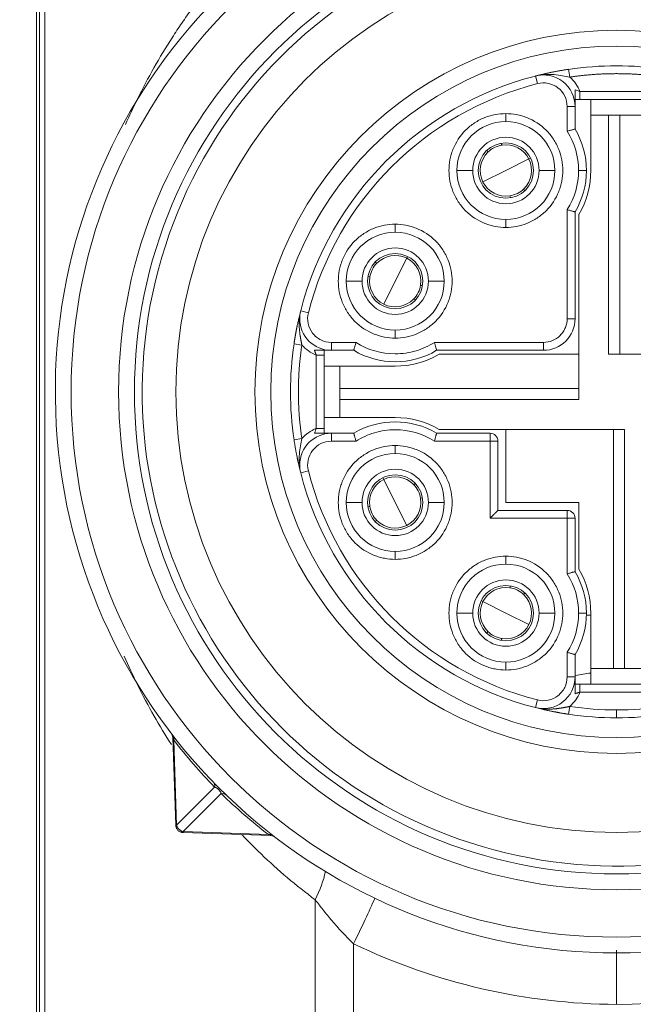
# Model space of a CAD drawing. Header units: millimetres. Extents: x 4 to 836, y 5 to 589.
# Tile 60 of 88: x 487 to 495, y 478 to 491. Entities that reach past the tile are written whole.
import ezdxf

# ---------------------------------------------------------------- set-up
doc = ezdxf.new("R2010")
doc.units = ezdxf.units.MM
doc.layers.add('1', color=7, linetype='Continuous', true_color=0xffffff)
doc.styles.add('ideas_simplex', font='simplex.shx')
doc.dimstyles.get("Standard").update_dxf_attribs({"dimtxt": 0.18, "dimasz": 0.18, "dimexe": 0.18, "dimexo": 0.0625, "dimgap": 0.09, "dimtad": 0, "dimtih": 1, "dimtoh": 1, "dimdec": 4, "dimzin": 0, "dimdsep": 46, "dimtxsty": 'Standard', "dimcen": 0.09, "dimadec": 0, "dimazin": 0, "dimtfac": 1, "dimtdec": 4, "dimtofl": 0, "dimtmove": 0, "dimatfit": 3, "dimfxl": 1, "dimtolj": 1, "dimtzin": 0, "dimarcsym": 0})

# ---------------------------------------------------------------- blocks, each defined once
blk = doc.blocks.new('_U0')
at = {"layer": '1', "color": 152, "lineweight": 13}
for p, q in [((516.44594, 502.73849), (453.486481, 502.73849)), ((516.44594, 448.73849), (453.486481, 448.73849))]:
    blk.add_line(p, q, dxfattribs=at)
at = {"layer": '1', "color": 27, "lineweight": 13}
blk.add_line((455.486481, 448.73849), (455.486481, 502.73849), dxfattribs=at)
at = {"layer": '1', "color": 87, "lineweight": 25}
for p, q in [((453.986481, 482.84099), (448.361481, 482.84099)), ((448.361481, 482.84099), (448.361481, 481.34099)), ((453.986481, 481.34099), (453.986481, 482.84099)), ((448.361481, 470.13599), (448.361481, 468.63599)), ((453.986481, 468.63599), (453.986481, 470.13599)), ((448.361481, 468.63599), (453.986481, 468.63599))]:
    blk.add_line(p, q, dxfattribs=at)
at = {"layer": '1', "color": 27, "lineweight": 18}
for points in [[(455.486481, 502.73849), (456.015461, 499.738492), (454.9575, 499.738488)], [(455.486481, 448.73849), (454.9575, 451.738488), (456.015461, 451.738492)]]:
    blk.add_solid(points, dxfattribs=at)
at = {"layer": '1', "color": 87, "linetype": 'Continuous', "lineweight": 25, "char_height": 3, "attachment_point": 7, "rotation": 90, "line_spacing_factor": 1.204819, "style": 'ideas_simplex'}
for s, insert in [('\\W1.2097;2.13', (453.832981, 470.08349)), ('\\W1.0362;54', (446.520481, 473.05349))]:
    blk.add_mtext(s, dxfattribs=dict(at, insert=insert))

msp = doc.modelspace()

# ---------------------------------------------------------------- linework, layer by layer
at = {"layer": '1', "color": 27, "linetype": 'Continuous', "lineweight": 18}
for p, q in [((487.537, 457.476), (487.537, 494.001)), ((489.26, 480.507), (489.222, 481.616)), ((489.26, 480.503), (489.26, 480.507)), ((489.355, 480.412), (489.351, 480.412)), ((490.464, 480.373), (489.355, 480.412))]:
    msp.add_line(p, q, dxfattribs=at)
at = {"layer": '1', "color": 27, "linetype": 'Continuous', "lineweight": 13}
for p, q in [((487.606, 494.001), (487.606, 457.476)), ((489.235, 481.583), (489.272, 480.507)), ((489.272, 480.507), (489.752, 480.987)), ((489.836, 480.904), (489.356, 480.424)), ((489.26, 480.507), (489.272, 480.507)), ((489.355, 480.412), (489.356, 480.424)), ((489.356, 480.424), (490.432, 480.386)), ((491.025, 471.915), (491.025, 479.562)), ((491.511, 479.005), (491.511, 472.472))]:
    msp.add_line(p, q, dxfattribs=at)
at = {"layer": '1', "color": 18, "linetype": 'Continuous', "lineweight": 18}
msp.add_line((487.497, 458.988), (487.497, 492.488), dxfattribs=at)
at = {"layer": '1', "color": 163, "linetype": 'Continuous', "lineweight": 13}
for p, q in [((493.813, 489.984), (493.837, 489.887)), ((494.374, 489.788), (495.3, 489.788)), ((494.312, 489.597), (494.212, 489.597)), ((494.212, 489.284), (494.212, 489.597)), ((493.437, 489.508), (493.437, 489.408)), ((493.017, 488.788), (492.817, 488.788)), ((493.857, 488.788), (494.057, 488.788)), ((494.457, 488.788), (494.357, 488.788)), ((494.212, 486.913), (494.212, 488.293)), ((492.037, 488.108), (492.037, 488.008)), ((493.437, 488.068), (493.437, 488.168)), ((491.617, 487.388), (491.417, 487.388)), ((492.457, 487.388), (492.657, 487.388)), ((490.841, 487.013), (490.938, 486.988)), ((494.212, 486.913), (494.312, 486.913)), ((492.037, 486.668), (492.037, 486.768)), ((491.229, 486.513), (491.229, 486.613)), ((491.229, 486.613), (491.541, 486.613)), ((492.533, 486.613), (493.912, 486.613)), ((493.912, 486.513), (493.912, 486.613)), ((491.037, 485.525), (491.037, 486.452)), ((491.229, 485.463), (491.229, 485.363)), ((491.541, 485.363), (491.229, 485.363)), ((493.237, 485.363), (492.533, 485.363)), ((493.237, 485.363), (493.237, 485.463)), ((493.337, 485.363), (493.237, 485.363)), ((493.237, 484.388), (493.237, 485.363)), ((492.037, 485.308), (492.037, 485.208)), ((490.841, 484.964), (490.938, 484.989)), ((491.617, 484.588), (491.417, 484.588)), ((492.457, 484.588), (492.657, 484.588)), ((494.212, 484.388), (494.212, 484.488)), ((494.212, 484.388), (493.237, 484.388)), ((494.312, 484.388), (494.212, 484.388)), ((494.212, 483.684), (494.212, 484.388)), ((492.037, 483.868), (492.037, 483.968)), ((493.437, 483.908), (493.437, 483.808)), ((493.017, 483.188), (492.817, 483.188)), ((493.857, 483.188), (494.057, 483.188)), ((494.457, 483.188), (494.357, 483.188)), ((494.212, 482.38), (494.212, 482.693)), ((493.437, 482.468), (493.437, 482.568)), ((494.312, 482.38), (494.212, 482.38)), ((495.3, 482.188), (494.374, 482.188)), ((493.813, 481.993), (493.837, 482.09)), ((494.837, 481.863), (494.837, 481.963))]:
    msp.add_line(p, q, dxfattribs=at)
at = {"layer": '1', "color": 163, "linetype": 'Continuous', "lineweight": 18}
for p, q in [((494.23, 490.069), (494.245, 489.97)), ((494.374, 489.788), (494.374, 489.688)), ((494.312, 489.313), (494.312, 489.597)), ((494.374, 489.688), (495.3, 489.688)), ((494.312, 486.913), (494.312, 488.264)), ((490.757, 486.595), (490.856, 486.58)), ((491.229, 486.513), (491.513, 486.513)), ((492.561, 486.513), (493.912, 486.513)), ((491.037, 486.452), (491.137, 486.452)), ((491.137, 485.525), (491.137, 486.452)), ((491.037, 485.525), (491.137, 485.525)), ((490.757, 485.382), (490.856, 485.397)), ((491.513, 485.463), (491.229, 485.463)), ((493.237, 485.463), (492.561, 485.463)), ((493.337, 484.488), (493.337, 485.363)), ((494.212, 484.488), (493.337, 484.488)), ((494.312, 483.713), (494.312, 484.388)), ((494.312, 482.38), (494.312, 482.664)), ((495.3, 482.288), (494.374, 482.288)), ((494.374, 482.188), (494.374, 482.288)), ((494.23, 481.908), (494.245, 482.007))]:
    msp.add_line(p, q, dxfattribs=at)
at = {"layer": '1', "color": 4, "linetype": 'Continuous', "lineweight": 18}
for p, q in [((494.512, 489.688), (494.512, 489.488)), ((494.512, 489.488), (494.512, 488.788)), ((494.737, 489.488), (494.512, 489.488)), ((494.877, 489.488), (494.737, 489.488)), ((494.737, 489.488), (494.737, 486.463)), ((494.877, 489.488), (495.162, 489.488)), ((494.877, 486.463), (494.877, 489.488)), ((494.362, 488.234), (494.362, 485.889)), ((492.591, 486.463), (494.362, 486.463)), ((497.082, 486.463), (494.737, 486.463)), ((491.337, 486.313), (491.137, 486.313)), ((491.337, 486.028), (491.337, 486.313)), ((491.337, 486.313), (492.037, 486.313)), ((491.337, 486.028), (491.337, 485.889)), ((494.362, 486.028), (491.337, 486.028)), ((491.337, 485.889), (491.337, 485.663)), ((491.337, 485.889), (494.362, 485.889)), ((491.137, 485.663), (491.337, 485.663)), ((491.337, 485.663), (492.037, 485.663)), ((492.591, 485.513), (494.937, 485.513)), ((493.437, 484.588), (493.437, 485.513)), ((494.797, 485.513), (494.797, 482.488)), ((494.937, 485.513), (494.937, 482.488)), ((494.362, 484.588), (493.437, 484.588)), ((494.362, 483.743), (494.362, 484.588)), ((494.512, 482.488), (494.512, 483.188)), ((494.512, 482.488), (494.512, 482.288)), ((494.797, 482.488), (494.512, 482.488)), ((494.797, 482.488), (494.937, 482.488)), ((494.937, 482.488), (495.162, 482.488))]:
    msp.add_line(p, q, dxfattribs=at)
at = {"layer": '1', "color": 30, "linetype": 'Continuous', "lineweight": 13}
for p, q in [((493.437, 488.788), (493.728, 488.934)), ((493.437, 488.788), (493.146, 488.643)), ((492.037, 487.388), (492.182, 487.679)), ((492.037, 487.388), (491.892, 487.098)), ((492.037, 484.588), (491.892, 484.879)), ((492.037, 484.588), (492.182, 484.298)), ((493.437, 483.188), (493.146, 483.334)), ((493.437, 483.188), (493.728, 483.043))]:
    msp.add_line(p, q, dxfattribs=at)
at = {"layer": '1', "color": 30, "linetype": 'Continuous', "lineweight": 18}
for p, q in [((493.728, 488.934), (493.75, 488.945)), ((492.182, 487.679), (492.193, 487.702)), ((491.892, 484.879), (491.88, 484.902)), ((493.146, 483.334), (493.124, 483.345))]:
    msp.add_line(p, q, dxfattribs=at)
at = {"layer": '1', "color": 27, "linetype": 'Continuous', "lineweight": 13}
msp.add_circle((494.837, 485.988), 6.9, dxfattribs=at)
at = {"layer": '1', "color": 27, "linetype": 'Continuous', "lineweight": 18}
for radius in [6.3, 6.1, 5.575, 4.575, 4.375]:
    msp.add_circle((494.837, 485.988), radius, dxfattribs=at)
at = {"layer": '1', "color": 27, "linetype": 'Continuous', "lineweight": 13}
for centre, radius, start, end in [((494.802, 485.988), 7.75, 270.258, 89.742), ((494.837, 485.988), 6, 75, 345), ((494.872, 485.988), 7.75, 244.2982, 269.742)]:
    msp.add_arc(centre, radius, start, end, dxfattribs=at)
at = {"layer": '1', "color": 27, "linetype": 'Continuous', "lineweight": 18}
for centre, radius, start, end in [((494.837, 485.988), 7.1, 99.6276, 80.3724), ((489.132, 481.613), 0.09, 2, 37.4858), ((494.915, 485.991), 7.19, 217.8102, 224.1034), ((494.84, 486.067), 7.19, 225.8966, 232.1898)]:
    msp.add_arc(centre, radius, start, end, dxfattribs=at)
at = {"layer": '1', "color": 163, "linetype": 'Continuous', "lineweight": 18}
for centre, radius, start, end in [((494.837, 485.988), 4.125, 81.5432, 98.4568), ((494.837, 485.988), 4.125, 104.3782, 165.6218), ((493.912, 489.597), 0.4, 0, 104.3782), ((493.437, 488.788), 0.62, 90, 180), ((493.437, 488.788), 0.62, 0, 90), ((493.437, 488.788), 1.02, 0, 30.9247), ((493.437, 488.788), 0.42, 0, 180), ((493.437, 488.788), 0.35, 0, 180), ((493.437, 488.788), 0.62, 180, 270), ((493.437, 488.788), 0.42, 180, 0), ((493.437, 488.788), 0.35, 180, 0), ((493.437, 488.788), 0.62, 270, 0), ((493.437, 488.788), 1.02, 329.0753, 0), ((492.037, 487.388), 0.62, 90, 180), ((492.037, 487.388), 0.62, 0, 90), ((492.037, 487.388), 0.42, 0, 180), ((492.037, 487.388), 0.35, 0, 180), ((492.037, 487.388), 0.62, 180, 270), ((492.037, 487.388), 0.42, 180, 0), ((492.037, 487.388), 0.35, 180, 0), ((492.037, 487.388), 0.62, 270, 0), ((491.229, 486.913), 0.4, 165.6218, 180), ((491.229, 486.913), 0.4, 180, 270), ((493.912, 486.913), 0.4, 270, 0), ((494.837, 485.988), 4.125, 171.5432, 180), ((492.037, 487.388), 1.02, 239.0753, 300.9247), ((494.837, 485.988), 4.125, 180, 188.4568), ((492.037, 484.588), 1.02, 59.0753, 120.9247), ((491.229, 485.063), 0.4, 90, 180), ((493.237, 485.363), 0.1, 0, 90), ((492.037, 484.588), 0.62, 90, 180), ((492.037, 484.588), 0.62, 0, 90), ((491.229, 485.063), 0.4, 180, 194.3782), ((492.037, 484.588), 0.42, 0, 180), ((494.837, 485.988), 4.125, 194.3782, 255.6218), ((492.037, 484.588), 0.35, 0, 180), ((492.037, 484.588), 0.62, 180, 270), ((492.037, 484.588), 0.42, 180, 0), ((492.037, 484.588), 0.35, 180, 0), ((492.037, 484.588), 0.62, 270, 0), ((494.212, 484.388), 0.1, 0, 90), ((493.437, 483.188), 0.62, 90, 180), ((493.437, 483.188), 0.62, 0, 90), ((493.437, 483.188), 0.42, 0, 180), ((493.437, 483.188), 1.02, 0, 30.9247), ((493.437, 483.188), 0.35, 0, 180), ((493.437, 483.188), 0.62, 180, 270), ((493.437, 483.188), 0.42, 180, 0), ((493.437, 483.188), 0.35, 180, 0), ((493.437, 483.188), 0.62, 270, 0), ((493.437, 483.188), 1.02, 329.0753, 0), ((493.912, 482.38), 0.4, 255.6218, 360), ((494.837, 485.988), 4.125, 261.5432, 270), ((494.837, 485.988), 4.125, 270, 278.4568)]:
    msp.add_arc(centre, radius, start, end, dxfattribs=at)
at = {"layer": '1', "color": 163, "linetype": 'Continuous', "lineweight": 13}
for centre, radius, start, end in [((494.837, 485.988), 4.025, 104.3782, 165.6218), ((493.912, 489.597), 0.3, 0, 104.3782), ((491.229, 485.063), 0.3, 90, 194.3782), ((494.837, 485.988), 4.025, 194.3782, 255.6218)]:
    msp.add_arc(centre, radius, start, end, dxfattribs=at)
at = {"layer": '1', "color": 30, "linetype": 'Continuous', "lineweight": 18}
for centre, start, end in [((493.437, 488.788), 98.6448, 134.4853), ((493.437, 488.788), 26.5651, 98.6448), ((493.437, 488.788), 134.4853, 206.5651), ((493.437, 488.788), 314.4853, 26.5651), ((493.437, 488.788), 206.5651, 278.6448), ((493.437, 488.788), 278.6448, 314.4853), ((492.037, 487.388), 135.5147, 171.3552), ((492.037, 487.388), 63.4349, 135.5147), ((492.037, 487.388), 351.3552, 63.4349), ((492.037, 487.388), 171.3552, 243.4349), ((492.037, 487.388), 315.5147, 351.3552), ((492.037, 487.388), 243.4349, 315.5147), ((492.037, 484.588), 116.5651, 188.6448), ((492.037, 484.588), 44.4853, 116.5651), ((492.037, 484.588), 8.6448, 44.4853), ((492.037, 484.588), 296.5651, 8.6448), ((492.037, 484.588), 188.6448, 224.4853), ((492.037, 484.588), 224.4853, 296.5651), ((493.437, 483.188), 81.3552, 153.4349), ((493.437, 483.188), 45.5147, 81.3552), ((493.437, 483.188), 333.4349, 45.5147), ((493.437, 483.188), 153.4349, 225.5147), ((493.437, 483.188), 261.3552, 333.4349), ((493.437, 483.188), 225.5147, 261.3552)]:
    msp.add_arc(centre, 0.325, start, end, dxfattribs=at)
at = {"layer": '1', "color": 4, "linetype": 'Continuous', "lineweight": 18}
for centre, start, end in [((493.412, 488.788), 329.7274, 0), ((492.037, 487.413), 270, 300.2726), ((492.037, 484.563), 59.7274, 90), ((493.412, 483.188), 0, 30.2726)]:
    msp.add_arc(centre, 1.1, start, end, dxfattribs=at)
at = {"layer": '1', "color": 252, "linetype": 'Continuous', "lineweight": 13}
for centre, major_axis, start_param, end_param in [((494.723, 475.738), (0, 7.432), 0.040252, 0.050756), ((494.934, 475.738), (0, -6.719), 3.230637, 3.271478)]:
    msp.add_ellipse(centre, major_axis=major_axis, ratio=0.707107, start_param=start_param, end_param=end_param, dxfattribs=at)
at = {"layer": '1', "color": 27, "linetype": 'Continuous', "lineweight": 13}
for centre, major_axis, ratio, start_param, end_param in [((489.156, 481.581), (0.0711, 0.0552), 0.715373, 5.493528, 6.283185), ((489.674, 480.985), (0.0646, 0.0626), 0.761043, 5.412314, 6.283185), ((489.833, 480.825), (-0.0626, -0.0646), 0.761043, 3.141593, 4.012464), ((489.35, 480.506), (-0.0899, -0.0031), 0.472389, 0, 0.737033), ((489.35, 480.502), (0.0572, -0.0831), 0.69717, 4.206583, 4.563971), ((489.354, 480.502), (0.0031, 0.0899), 0.472389, 2.40456, 3.141593), ((489.35, 480.502), (0.0831, -0.0572), 0.69717, 4.860807, 5.218195), ((490.429, 480.308), (-0.0552, -0.0711), 0.715373, 3.141593, 3.93125), ((490.505, 479.562), (0.559, 0.829), 0.4511, 5.007623, 5.430731), ((491.476, 479.005), (0.434, 0.901), 0.03145, 4.727525, 5.420037)]:
    msp.add_ellipse(centre, major_axis=major_axis, ratio=ratio, start_param=start_param, end_param=end_param, dxfattribs=at)
at = {"layer": '1', "color": 27, "linetype": 'Continuous', "lineweight": 18}
for start_param, end_param in [(3.542342, 3.761108), (3.141674, 3.542342)]:
    msp.add_ellipse((490.461, 480.283), major_axis=(-0.0548, -0.0714), ratio=0.999998, start_param=start_param, end_param=end_param, dxfattribs=at)
at = {"layer": '1', "color": 27, "linetype": 'Continuous', "lineweight": 13}
for points, knots in [([(488.625, 489.372), (488.673, 489.481), (488.723, 489.588), (488.842, 489.828), (488.912, 489.959), (489.058, 490.218), (489.135, 490.344), (489.255, 490.531), (489.316, 490.624), (489.38, 490.715), (489.423, 490.776), (489.445, 490.806), (489.554, 490.956), (489.644, 491.073), (489.925, 491.415), (490.125, 491.631), (490.553, 492.04), (490.781, 492.234), (491.025, 492.415)], [0, 0, 0, 0, 0.089564, 0.089564, 0.203369, 0.203369, 0.317173, 0.317173, 0.374075, 0.402526, 0.402526, 0.430978, 0.430978, 0.544782, 0.544782, 0.772391, 0.772391, 1, 1, 1, 1]), ([(489.205, 481.524), (489.128, 481.643), (489.056, 481.763), (488.913, 482.015), (488.843, 482.146), (488.718, 482.398), (488.662, 482.519), (488.609, 482.642)], [0, 0, 0, 0, 0.335209, 0.335209, 0.68695, 0.68695, 1, 1, 1, 1]), ([(489.222, 481.616), (489.222, 481.616), (489.222, 481.616), (489.222, 481.615), (489.222, 481.614), (489.224, 481.611), (489.225, 481.608), (489.227, 481.602), (489.229, 481.598), (489.231, 481.591), (489.233, 481.587), (489.235, 481.583)], [0, 0, 0, 0, 0.118439, 0.118439, 0.244376, 0.244376, 0.496251, 0.496251, 0.748125, 0.748125, 1, 1, 1, 1]), ([(489.836, 480.904), (489.835, 480.907), (489.833, 480.91), (489.83, 480.918), (489.828, 480.922), (489.823, 480.93), (489.82, 480.935), (489.812, 480.945), (489.808, 480.95), (489.8, 480.957), (489.798, 480.959), (489.793, 480.964), (489.791, 480.966), (489.783, 480.971), (489.779, 480.974), (489.77, 480.979), (489.766, 480.981), (489.759, 480.985), (489.755, 480.986), (489.752, 480.987)], [0, 0, 0, 0, 0.125, 0.125, 0.25, 0.25, 0.375, 0.375, 0.5, 0.5, 0.5625, 0.5625, 0.625, 0.625, 0.75, 0.75, 0.875, 0.875, 1, 1, 1, 1]), ([(489.285, 480.475), (489.287, 480.471), (489.289, 480.467), (489.295, 480.46), (489.298, 480.456), (489.305, 480.45), (489.308, 480.447), (489.315, 480.441), (489.319, 480.439), (489.323, 480.436)], [0, 0, 0, 0, 0.25, 0.25, 0.5, 0.5, 0.75, 0.75, 1, 1, 1, 1]), ([(491.025, 479.562), (490.781, 479.743), (490.554, 479.936), (490.258, 480.219), (490.178, 480.3), (490.1, 480.381)], [0, 0, 0, 0, 0.722805, 0.722805, 1, 1, 1, 1]), ([(490.432, 480.386), (490.436, 480.385), (490.44, 480.383), (490.447, 480.38), (490.45, 480.379), (490.456, 480.376), (490.459, 480.375), (490.463, 480.374), (490.464, 480.373), (490.464, 480.373)], [0, 0, 0, 0, 0.250949, 0.250949, 0.501897, 0.501897, 0.752846, 0.752846, 1, 1, 1, 1]), ([(491.025, 479.562), (491.061, 479.515), (491.134, 479.419), (491.212, 479.325), (491.273, 479.255), (491.293, 479.231), (491.335, 479.185), (491.356, 479.162), (491.421, 479.094), (491.465, 479.049), (491.511, 479.005)], [0, 0, 0, 0, 0.25, 0.5, 0.5, 0.625, 0.625, 0.75, 0.75, 1, 1, 1, 1])]:
    msp.add_open_spline(points, degree=3, knots=knots, dxfattribs=at)
at = {"layer": '1', "color": 163, "linetype": 'Continuous', "lineweight": 18}
for points, knots in [([(493.813, 489.984), (493.82, 489.986), (493.834, 489.99), (493.855, 489.995), (493.875, 490), (493.895, 490.004), (493.913, 490.009), (493.931, 490.013), (493.947, 490.016), (493.963, 490.02), (493.978, 490.023), (493.992, 490.026), (494.007, 490.029), (494.025, 490.033), (494.044, 490.037), (494.063, 490.04), (494.082, 490.044), (494.101, 490.047), (494.12, 490.051), (494.139, 490.054), (494.157, 490.057), (494.176, 490.06), (494.194, 490.063), (494.212, 490.066), (494.224, 490.068), (494.23, 490.069)], [0, 0, 0, 0, 0.059317, 0.115844, 0.169584, 0.220541, 0.268722, 0.314133, 0.356781, 0.396676, 0.43383, 0.468256, 0.499972, 0.546812, 0.592509, 0.637114, 0.680683, 0.723276, 0.764957, 0.805793, 0.845858, 0.885228, 0.923985, 0.962213, 1, 1, 1, 1]), ([(493.813, 489.984), (493.893, 490.005), (493.975, 490.007), (494.121, 489.995), (494.187, 489.981), (494.245, 489.97)], [0, 0, 0, 0, 0.5, 0.5, 1, 1, 1, 1]), ([(494.312, 489.81), (494.312, 489.773), (494.312, 489.737), (494.312, 489.684), (494.312, 489.666), (494.312, 489.631), (494.312, 489.614), (494.312, 489.597)], [0, 0, 0, 0, 0.5, 0.5, 0.75, 0.75, 1, 1, 1, 1]), ([(494.212, 489.284), (494.218, 489.286), (494.225, 489.288), (494.237, 489.292), (494.244, 489.293), (494.255, 489.297), (494.261, 489.298), (494.272, 489.302), (494.277, 489.303), (494.287, 489.306), (494.291, 489.307), (494.298, 489.309), (494.301, 489.31), (494.307, 489.311), (494.309, 489.312), (494.311, 489.312), (494.312, 489.313), (494.312, 489.313)], [0, 0, 0, 0, 0.125217, 0.125217, 0.250435, 0.250435, 0.375652, 0.375652, 0.50087, 0.50087, 0.626087, 0.626087, 0.751305, 0.751305, 0.876522, 0.876522, 1, 1, 1, 1]), ([(494.212, 488.293), (494.218, 488.291), (494.225, 488.289), (494.237, 488.285), (494.244, 488.284), (494.255, 488.28), (494.261, 488.278), (494.272, 488.275), (494.277, 488.274), (494.287, 488.271), (494.291, 488.27), (494.298, 488.268), (494.301, 488.267), (494.307, 488.266), (494.309, 488.265), (494.311, 488.264), (494.312, 488.264), (494.312, 488.264)], [0, 0, 0, 0, 0.125216, 0.125216, 0.250432, 0.250432, 0.375647, 0.375647, 0.500863, 0.500863, 0.626079, 0.626079, 0.751295, 0.751295, 0.87651, 0.87651, 1, 1, 1, 1]), ([(490.757, 486.595), (490.757, 486.598), (490.758, 486.605), (490.76, 486.615), (490.761, 486.625), (490.763, 486.634), (490.764, 486.644), (490.766, 486.654), (490.768, 486.664), (490.769, 486.674), (490.771, 486.685), (490.773, 486.695), (490.775, 486.705), (490.776, 486.715), (490.778, 486.726), (490.78, 486.736), (490.782, 486.746), (490.784, 486.757), (490.786, 486.767), (490.788, 486.778), (490.79, 486.788), (490.792, 486.799), (490.794, 486.81), (490.797, 486.824), (490.801, 486.842), (490.806, 486.865), (490.812, 486.89), (490.818, 486.918), (490.825, 486.948), (490.833, 486.98), (490.838, 487.001), (490.841, 487.013)], [0, 0, 0, 0, 0.020548, 0.041216, 0.062019, 0.082972, 0.104088, 0.125381, 0.146866, 0.168555, 0.19046, 0.212594, 0.23497, 0.257598, 0.28049, 0.303656, 0.327108, 0.350855, 0.374907, 0.399274, 0.423963, 0.448985, 0.474347, 0.500057, 0.551029, 0.608744, 0.673259, 0.744616, 0.822843, 0.907966, 1, 1, 1, 1]), ([(491.541, 486.613), (491.539, 486.607), (491.537, 486.601), (491.534, 486.588), (491.532, 486.582), (491.529, 486.57), (491.527, 486.564), (491.524, 486.553), (491.522, 486.548), (491.52, 486.539), (491.519, 486.535), (491.516, 486.527), (491.516, 486.524), (491.514, 486.519), (491.514, 486.517), (491.513, 486.514), (491.513, 486.513), (491.513, 486.513)], [0, 0, 0, 0, 0.125221, 0.125221, 0.250442, 0.250442, 0.375662, 0.375662, 0.500883, 0.500883, 0.626104, 0.626104, 0.751325, 0.751325, 0.876546, 0.876546, 1, 1, 1, 1]), ([(492.533, 486.613), (492.534, 486.607), (492.536, 486.601), (492.54, 486.588), (492.542, 486.582), (492.545, 486.57), (492.547, 486.564), (492.55, 486.553), (492.551, 486.548), (492.554, 486.539), (492.555, 486.535), (492.557, 486.527), (492.558, 486.524), (492.56, 486.519), (492.56, 486.517), (492.561, 486.514), (492.561, 486.513), (492.561, 486.513)], [0, 0, 0, 0, 0.125221, 0.125221, 0.250442, 0.250442, 0.375662, 0.375662, 0.500883, 0.500883, 0.626104, 0.626104, 0.751325, 0.751325, 0.876546, 0.876546, 1, 1, 1, 1]), ([(491.015, 486.513), (491.053, 486.513), (491.089, 486.513), (491.142, 486.513), (491.159, 486.513), (491.194, 486.513), (491.211, 486.513), (491.229, 486.513)], [0, 0, 0, 0, 0.5, 0.5, 0.75, 0.75, 1, 1, 1, 1]), ([(490.841, 484.964), (490.839, 484.971), (490.836, 484.986), (490.83, 485.007), (490.825, 485.027), (490.821, 485.046), (490.817, 485.065), (490.813, 485.082), (490.809, 485.099), (490.805, 485.115), (490.802, 485.129), (490.799, 485.143), (490.796, 485.159), (490.793, 485.176), (490.789, 485.196), (490.785, 485.215), (490.781, 485.234), (490.778, 485.253), (490.775, 485.272), (490.771, 485.291), (490.768, 485.309), (490.765, 485.328), (490.762, 485.346), (490.759, 485.364), (490.758, 485.376), (490.757, 485.382)], [0, 0, 0, 0, 0.059317, 0.115844, 0.169584, 0.220541, 0.268722, 0.314133, 0.356781, 0.396676, 0.43383, 0.468256, 0.499972, 0.546812, 0.592509, 0.637114, 0.680683, 0.723276, 0.764957, 0.805793, 0.845858, 0.885228, 0.923985, 0.962213, 1, 1, 1, 1]), ([(490.823, 485.083), (490.82, 485.124), (490.821, 485.163), (490.831, 485.273), (490.845, 485.339), (490.856, 485.397)], [0, 0, 0, 0, 0.335989, 0.335989, 1, 1, 1, 1]), ([(491.229, 485.463), (491.194, 485.463), (491.159, 485.463), (491.106, 485.463), (491.089, 485.463), (491.052, 485.463), (491.034, 485.463), (491.015, 485.463)], [0, 0, 0, 0, 0.5, 0.5, 0.75, 0.75, 1, 1, 1, 1]), ([(491.541, 485.363), (491.539, 485.37), (491.537, 485.376), (491.534, 485.389), (491.532, 485.395), (491.529, 485.407), (491.527, 485.413), (491.524, 485.424), (491.522, 485.429), (491.52, 485.438), (491.519, 485.442), (491.516, 485.45), (491.516, 485.453), (491.514, 485.458), (491.514, 485.46), (491.513, 485.463), (491.513, 485.463), (491.513, 485.463)], [0, 0, 0, 0, 0.125217, 0.125217, 0.250435, 0.250435, 0.375652, 0.375652, 0.50087, 0.50087, 0.626087, 0.626087, 0.751305, 0.751305, 0.876522, 0.876522, 1, 1, 1, 1]), ([(492.533, 485.363), (492.534, 485.37), (492.536, 485.376), (492.54, 485.389), (492.542, 485.395), (492.545, 485.407), (492.547, 485.413), (492.55, 485.424), (492.551, 485.429), (492.554, 485.438), (492.555, 485.442), (492.557, 485.45), (492.558, 485.453), (492.56, 485.458), (492.56, 485.46), (492.561, 485.463), (492.561, 485.463), (492.561, 485.463)], [0, 0, 0, 0, 0.125216, 0.125216, 0.250432, 0.250432, 0.375647, 0.375647, 0.500863, 0.500863, 0.626079, 0.626079, 0.751295, 0.751295, 0.87651, 0.87651, 1, 1, 1, 1]), ([(494.212, 483.684), (494.218, 483.686), (494.225, 483.688), (494.237, 483.692), (494.244, 483.693), (494.255, 483.697), (494.261, 483.698), (494.272, 483.702), (494.277, 483.703), (494.287, 483.706), (494.291, 483.707), (494.298, 483.709), (494.301, 483.71), (494.307, 483.711), (494.309, 483.712), (494.311, 483.712), (494.312, 483.713), (494.312, 483.713)], [0, 0, 0, 0, 0.125221, 0.125221, 0.250442, 0.250442, 0.375662, 0.375662, 0.500883, 0.500883, 0.626104, 0.626104, 0.751325, 0.751325, 0.876546, 0.876546, 1, 1, 1, 1]), ([(494.212, 482.693), (494.218, 482.691), (494.225, 482.689), (494.237, 482.685), (494.244, 482.684), (494.255, 482.68), (494.261, 482.678), (494.272, 482.675), (494.277, 482.674), (494.287, 482.671), (494.291, 482.67), (494.298, 482.668), (494.301, 482.667), (494.307, 482.666), (494.309, 482.665), (494.311, 482.664), (494.312, 482.664), (494.312, 482.664)], [0, 0, 0, 0, 0.125216, 0.125216, 0.250432, 0.250432, 0.375647, 0.375647, 0.500863, 0.500863, 0.626079, 0.626079, 0.751295, 0.751295, 0.87651, 0.87651, 1, 1, 1, 1]), ([(494.312, 482.167), (494.312, 482.204), (494.312, 482.24), (494.312, 482.293), (494.312, 482.311), (494.312, 482.346), (494.312, 482.363), (494.312, 482.38)], [0, 0, 0, 0, 0.5, 0.5, 0.75, 0.75, 1, 1, 1, 1]), ([(494.23, 481.908), (494.227, 481.909), (494.22, 481.91), (494.211, 481.911), (494.201, 481.913), (494.191, 481.914), (494.181, 481.916), (494.171, 481.918), (494.161, 481.919), (494.151, 481.921), (494.141, 481.923), (494.131, 481.924), (494.12, 481.926), (494.11, 481.928), (494.1, 481.93), (494.09, 481.932), (494.079, 481.934), (494.069, 481.936), (494.058, 481.938), (494.048, 481.94), (494.037, 481.942), (494.027, 481.944), (494.016, 481.946), (494.002, 481.949), (493.983, 481.953), (493.96, 481.958), (493.935, 481.963), (493.907, 481.97), (493.878, 481.977), (493.846, 481.984), (493.824, 481.99), (493.813, 481.993)], [0, 0, 0, 0, 0.020548, 0.041216, 0.062019, 0.082972, 0.104088, 0.125381, 0.146866, 0.168555, 0.19046, 0.212594, 0.23497, 0.257598, 0.28049, 0.303656, 0.327108, 0.350855, 0.374907, 0.399274, 0.423963, 0.448985, 0.474347, 0.500057, 0.551029, 0.608744, 0.673259, 0.744616, 0.822843, 0.907966, 1, 1, 1, 1])]:
    msp.add_open_spline(points, degree=3, knots=knots, dxfattribs=at)
for points, weights in [([(494.245, 489.97), (494.638, 490.028), (495.036, 490.028), (495.429, 489.97)], [1, 0.9927513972, 0.9927513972, 1]), ([(491.015, 486.513), (491.023, 486.493), (491.031, 486.472), (491.037, 486.452)], [0.999999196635, 0.999999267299, 0.999999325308, 0.999999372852]), ([(493.237, 484.388), (493.295, 484.447), (493.337, 484.488), (493.337, 484.488)], [1, 0.804737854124, 0.804737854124, 1]), ([(494.312, 482.167), (494.332, 482.175), (494.353, 482.182), (494.374, 482.188)], [0.999999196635, 0.999999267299, 0.999999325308, 0.999999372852])]:
    msp.add_rational_spline(points, weights, degree=3, dxfattribs=at)
for points in [[(494.245, 489.97), (494.302, 489.919), (494.345, 489.859), (494.374, 489.788)], [(494.374, 489.788), (494.353, 489.795), (494.332, 489.802), (494.312, 489.81)], [(494.312, 489.688), (494.332, 489.688), (494.353, 489.688), (494.374, 489.688)], [(494.357, 488.788), (494.356, 488.968), (494.308, 489.133), (494.212, 489.284)], [(494.212, 488.293), (494.308, 488.444), (494.356, 488.609), (494.357, 488.788)], [(491.037, 486.452), (490.967, 486.481), (490.906, 486.524), (490.856, 486.58)], [(491.137, 486.452), (491.137, 486.473), (491.137, 486.493), (491.137, 486.513)], [(490.856, 485.397), (490.906, 485.453), (490.967, 485.496), (491.037, 485.525)], [(491.037, 485.525), (491.031, 485.505), (491.023, 485.484), (491.015, 485.463)], [(491.137, 485.463), (491.137, 485.484), (491.137, 485.504), (491.137, 485.525)], [(494.357, 483.188), (494.356, 483.368), (494.308, 483.533), (494.212, 483.684)], [(494.212, 482.693), (494.308, 482.844), (494.356, 483.009), (494.357, 483.188)], [(494.374, 482.288), (494.353, 482.288), (494.332, 482.288), (494.312, 482.288)], [(494.374, 482.188), (494.345, 482.118), (494.302, 482.058), (494.245, 482.007)], [(494.837, 481.963), (494.639, 481.963), (494.441, 481.978), (494.245, 482.007)], [(495.429, 482.007), (495.233, 481.978), (495.035, 481.963), (494.837, 481.963)]]:
    msp.add_open_spline(points, degree=3, dxfattribs=at)
at = {"layer": '1', "color": 163, "linetype": 'Continuous', "lineweight": 13}
for points, knots in [([(493.437, 488.068), (493.391, 488.068), (493.324, 488.075), (493.258, 488.091), (493.215, 488.103), (493.195, 488.11), (493.08, 488.155), (492.998, 488.209), (492.893, 488.314), (492.846, 488.371), (492.809, 488.434), (492.787, 488.478), (492.776, 488.502), (492.734, 488.608), (492.717, 488.697), (492.717, 488.834), (492.723, 488.901), (492.739, 488.967), (492.752, 489.011), (492.758, 489.03), (492.804, 489.146), (492.858, 489.228), (492.963, 489.333), (493.02, 489.379), (493.083, 489.416), (493.126, 489.439), (493.151, 489.45), (493.257, 489.492), (493.345, 489.508), (493.437, 489.508)], [0, 0, 0, 0, 0.0625, 0.09375, 0.09375, 0.125, 0.125, 0.25, 0.25, 0.3125, 0.34375, 0.34375, 0.375, 0.375, 0.5, 0.5, 0.5625, 0.59375, 0.59375, 0.625, 0.625, 0.75, 0.75, 0.8125, 0.84375, 0.84375, 0.875, 0.875, 1, 1, 1, 1]), ([(493.437, 489.508), (493.483, 489.508), (493.55, 489.502), (493.616, 489.486), (493.659, 489.474), (493.679, 489.467), (493.794, 489.422), (493.876, 489.368), (493.981, 489.263), (494.027, 489.206), (494.064, 489.143), (494.087, 489.099), (494.098, 489.075), (494.14, 488.969), (494.157, 488.88), (494.157, 488.743), (494.151, 488.676), (494.135, 488.61), (494.122, 488.566), (494.115, 488.546), (494.07, 488.431), (494.016, 488.349), (493.911, 488.244), (493.854, 488.198), (493.791, 488.161), (493.748, 488.138), (493.723, 488.127), (493.617, 488.085), (493.529, 488.068), (493.437, 488.068)], [0, 0, 0, 0, 0.0625, 0.09375, 0.09375, 0.125, 0.125, 0.25, 0.25, 0.3125, 0.34375, 0.34375, 0.375, 0.375, 0.5, 0.5, 0.5625, 0.59375, 0.59375, 0.625, 0.625, 0.75, 0.75, 0.8125, 0.84375, 0.84375, 0.875, 0.875, 1, 1, 1, 1]), ([(492.037, 486.668), (491.991, 486.668), (491.924, 486.675), (491.858, 486.691), (491.815, 486.703), (491.795, 486.71), (491.68, 486.755), (491.598, 486.809), (491.493, 486.914), (491.446, 486.971), (491.409, 487.034), (491.387, 487.078), (491.376, 487.102), (491.334, 487.208), (491.317, 487.297), (491.317, 487.434), (491.323, 487.501), (491.339, 487.567), (491.352, 487.611), (491.358, 487.63), (491.404, 487.746), (491.458, 487.828), (491.563, 487.933), (491.62, 487.979), (491.683, 488.016), (491.726, 488.039), (491.751, 488.05), (491.857, 488.092), (491.945, 488.108), (492.037, 488.108)], [0, 0, 0, 0, 0.0625, 0.09375, 0.09375, 0.125, 0.125, 0.25, 0.25, 0.3125, 0.34375, 0.34375, 0.375, 0.375, 0.5, 0.5, 0.5625, 0.59375, 0.59375, 0.625, 0.625, 0.75, 0.75, 0.8125, 0.84375, 0.84375, 0.875, 0.875, 1, 1, 1, 1]), ([(492.037, 488.108), (492.083, 488.108), (492.15, 488.102), (492.216, 488.086), (492.259, 488.074), (492.279, 488.067), (492.394, 488.022), (492.476, 487.968), (492.581, 487.863), (492.627, 487.806), (492.664, 487.743), (492.687, 487.699), (492.698, 487.675), (492.74, 487.569), (492.757, 487.48), (492.757, 487.343), (492.751, 487.276), (492.735, 487.21), (492.722, 487.166), (492.715, 487.146), (492.67, 487.031), (492.616, 486.949), (492.511, 486.844), (492.454, 486.798), (492.391, 486.761), (492.348, 486.738), (492.323, 486.727), (492.217, 486.685), (492.129, 486.668), (492.037, 486.668)], [0, 0, 0, 0, 0.0625, 0.09375, 0.09375, 0.125, 0.125, 0.25, 0.25, 0.3125, 0.34375, 0.34375, 0.375, 0.375, 0.5, 0.5, 0.5625, 0.59375, 0.59375, 0.625, 0.625, 0.75, 0.75, 0.8125, 0.84375, 0.84375, 0.875, 0.875, 1, 1, 1, 1]), ([(490.938, 486.988), (490.927, 486.944), (490.926, 486.897), (490.944, 486.808), (490.964, 486.766), (491.019, 486.694), (491.056, 486.664), (491.138, 486.624), (491.182, 486.613), (491.229, 486.613)], [0, 0, 0, 0, 0.25, 0.25, 0.5, 0.5, 0.75, 0.75, 1, 1, 1, 1]), ([(493.912, 486.613), (493.994, 486.613), (494.066, 486.644), (494.138, 486.716), (494.158, 486.739), (494.173, 486.765), (494.183, 486.784), (494.187, 486.794), (494.205, 486.838), (494.212, 486.875), (494.212, 486.913)], [0, 0, 0, 0, 0.5, 0.5, 0.625, 0.6875, 0.6875, 0.75, 0.75, 1, 1, 1, 1]), ([(491.541, 486.613), (491.692, 486.517), (491.858, 486.469), (492.082, 486.468), (492.126, 486.472), (492.214, 486.485), (492.259, 486.495), (492.383, 486.532), (492.46, 486.567), (492.533, 486.613)], [0, 0, 0, 0, 0.5, 0.5, 0.625, 0.625, 0.75, 0.75, 1, 1, 1, 1]), ([(492.533, 485.363), (492.382, 485.46), (492.216, 485.508), (491.992, 485.509), (491.948, 485.505), (491.86, 485.492), (491.815, 485.482), (491.691, 485.445), (491.614, 485.41), (491.541, 485.363)], [0, 0, 0, 0, 0.5, 0.5, 0.625, 0.625, 0.75, 0.75, 1, 1, 1, 1]), ([(492.037, 483.868), (491.991, 483.868), (491.924, 483.875), (491.858, 483.891), (491.815, 483.903), (491.795, 483.91), (491.68, 483.955), (491.598, 484.009), (491.493, 484.114), (491.446, 484.171), (491.409, 484.234), (491.387, 484.278), (491.376, 484.302), (491.334, 484.408), (491.317, 484.497), (491.317, 484.634), (491.323, 484.701), (491.339, 484.767), (491.352, 484.811), (491.358, 484.83), (491.404, 484.946), (491.458, 485.028), (491.563, 485.133), (491.62, 485.179), (491.683, 485.216), (491.726, 485.239), (491.751, 485.25), (491.857, 485.292), (491.945, 485.308), (492.037, 485.308)], [0, 0, 0, 0, 0.0625, 0.09375, 0.09375, 0.125, 0.125, 0.25, 0.25, 0.3125, 0.34375, 0.34375, 0.375, 0.375, 0.5, 0.5, 0.5625, 0.59375, 0.59375, 0.625, 0.625, 0.75, 0.75, 0.8125, 0.84375, 0.84375, 0.875, 0.875, 1, 1, 1, 1]), ([(492.037, 485.308), (492.083, 485.308), (492.15, 485.302), (492.216, 485.286), (492.259, 485.274), (492.279, 485.267), (492.394, 485.222), (492.476, 485.168), (492.581, 485.063), (492.627, 485.006), (492.664, 484.943), (492.687, 484.899), (492.698, 484.875), (492.74, 484.769), (492.757, 484.68), (492.757, 484.543), (492.751, 484.476), (492.735, 484.41), (492.722, 484.366), (492.715, 484.346), (492.67, 484.231), (492.616, 484.149), (492.511, 484.044), (492.454, 483.998), (492.391, 483.961), (492.348, 483.938), (492.323, 483.927), (492.217, 483.885), (492.129, 483.868), (492.037, 483.868)], [0, 0, 0, 0, 0.0625, 0.09375, 0.09375, 0.125, 0.125, 0.25, 0.25, 0.3125, 0.34375, 0.34375, 0.375, 0.375, 0.5, 0.5, 0.5625, 0.59375, 0.59375, 0.625, 0.625, 0.75, 0.75, 0.8125, 0.84375, 0.84375, 0.875, 0.875, 1, 1, 1, 1]), ([(493.437, 482.468), (493.391, 482.468), (493.324, 482.475), (493.258, 482.491), (493.215, 482.503), (493.195, 482.51), (493.08, 482.555), (492.998, 482.609), (492.893, 482.714), (492.846, 482.771), (492.809, 482.834), (492.787, 482.878), (492.776, 482.902), (492.734, 483.008), (492.717, 483.097), (492.717, 483.234), (492.723, 483.301), (492.739, 483.367), (492.752, 483.411), (492.758, 483.43), (492.804, 483.546), (492.858, 483.628), (492.963, 483.733), (493.02, 483.779), (493.083, 483.816), (493.126, 483.839), (493.151, 483.85), (493.257, 483.892), (493.345, 483.908), (493.437, 483.908)], [0, 0, 0, 0, 0.0625, 0.09375, 0.09375, 0.125, 0.125, 0.25, 0.25, 0.3125, 0.34375, 0.34375, 0.375, 0.375, 0.5, 0.5, 0.5625, 0.59375, 0.59375, 0.625, 0.625, 0.75, 0.75, 0.8125, 0.84375, 0.84375, 0.875, 0.875, 1, 1, 1, 1]), ([(493.437, 483.908), (493.483, 483.908), (493.55, 483.902), (493.616, 483.886), (493.659, 483.874), (493.679, 483.867), (493.794, 483.822), (493.876, 483.768), (493.981, 483.663), (494.027, 483.606), (494.064, 483.543), (494.087, 483.499), (494.098, 483.475), (494.14, 483.369), (494.157, 483.28), (494.157, 483.143), (494.151, 483.076), (494.135, 483.01), (494.122, 482.966), (494.115, 482.946), (494.07, 482.831), (494.016, 482.749), (493.911, 482.644), (493.854, 482.598), (493.791, 482.561), (493.748, 482.538), (493.723, 482.527), (493.617, 482.485), (493.529, 482.468), (493.437, 482.468)], [0, 0, 0, 0, 0.0625, 0.09375, 0.09375, 0.125, 0.125, 0.25, 0.25, 0.3125, 0.34375, 0.34375, 0.375, 0.375, 0.5, 0.5, 0.5625, 0.59375, 0.59375, 0.625, 0.625, 0.75, 0.75, 0.8125, 0.84375, 0.84375, 0.875, 0.875, 1, 1, 1, 1]), ([(493.837, 482.09), (493.882, 482.078), (493.928, 482.077), (494.017, 482.095), (494.06, 482.116), (494.132, 482.171), (494.161, 482.207), (494.202, 482.289), (494.212, 482.333), (494.212, 482.38)], [0, 0, 0, 0, 0.25, 0.25, 0.5, 0.5, 0.75, 0.75, 1, 1, 1, 1])]:
    msp.add_open_spline(points, degree=3, knots=knots, dxfattribs=at)
at = {"layer": '1', "color": 30, "linetype": 'Continuous', "lineweight": 18}
for points in [[(493.379, 489.127), (493.382, 489.122), (493.385, 489.116), (493.388, 489.11)], [(493.209, 489.02), (493.206, 489.027), (493.203, 489.033), (493.199, 489.04)], [(493.495, 488.45), (493.492, 488.455), (493.489, 488.461), (493.486, 488.467)], [(493.665, 488.557), (493.668, 488.55), (493.671, 488.544), (493.674, 488.537)], [(491.783, 487.627), (491.79, 487.624), (491.798, 487.62), (491.805, 487.616)], [(491.716, 487.437), (491.709, 487.44), (491.703, 487.444), (491.697, 487.447)], [(492.358, 487.34), (492.364, 487.336), (492.371, 487.333), (492.377, 487.33)], [(492.291, 487.15), (492.284, 487.153), (492.276, 487.157), (492.269, 487.161)], [(492.269, 484.816), (492.276, 484.82), (492.283, 484.823), (492.29, 484.827)], [(492.375, 484.646), (492.37, 484.643), (492.364, 484.64), (492.358, 484.637)], [(491.698, 484.531), (491.704, 484.534), (491.71, 484.537), (491.716, 484.54)], [(491.805, 484.361), (491.798, 484.357), (491.791, 484.354), (491.784, 484.35)], [(493.486, 483.51), (493.489, 483.515), (493.491, 483.521), (493.494, 483.527)], [(493.676, 483.443), (493.672, 483.435), (493.668, 483.428), (493.665, 483.42)], [(493.198, 482.934), (493.202, 482.942), (493.205, 482.949), (493.209, 482.957)], [(493.388, 482.867), (493.385, 482.862), (493.382, 482.856), (493.38, 482.85)]]:
    msp.add_open_spline(points, degree=3, dxfattribs=at)
at = {"layer": '1', "color": 163, "linetype": 'Continuous', "lineweight": 18}
for points, weights, knots in [([(490.856, 486.58), (490.845, 486.638), (490.831, 486.704), (490.821, 486.823), (490.82, 486.874), (490.825, 486.925)], [0.999999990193, 0.999999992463, 0.99999999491, 0.999999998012, 0.999999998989, 0.999999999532], [0, 0, 0, 0, 0.611247, 0.611247, 1, 1, 1, 1]), ([(494.245, 482.007), (494.187, 481.996), (494.122, 481.983), (494.001, 481.972), (493.951, 481.972), (493.899, 481.977)], [0.999999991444, 0.999999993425, 0.999999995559, 0.999999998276, 0.999999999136, 0.999999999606], [0, 0, 0, 0, 0.608771, 0.608771, 1, 1, 1, 1])]:
    msp.add_rational_spline(points, weights, degree=3, knots=knots, dxfattribs=at)
at = {"layer": '1', "color": 163, "linetype": 'Continuous', "lineweight": 13}
msp.add_rational_spline([(490.856, 485.397), (490.797, 485.79), (490.797, 486.187), (490.856, 486.58)], [1, 0.9927513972, 0.9927513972, 1], degree=3, dxfattribs=at)
at = {"layer": '1', "color": 27, "linetype": 'Continuous', "lineweight": 18}
msp.add_open_spline([(489.207, 481.663), (489.202, 481.668), (489.203, 481.668)], degree=2, dxfattribs=at)
for points, knots in [([(489.351, 480.412), (489.339, 480.412), (489.328, 480.415), (489.311, 480.422), (489.306, 480.425), (489.297, 480.432), (489.292, 480.435), (489.284, 480.444), (489.28, 480.448), (489.273, 480.458), (489.27, 480.463), (489.266, 480.474), (489.264, 480.48), (489.261, 480.491), (489.261, 480.497), (489.26, 480.503)], [0, 0, 0, 0, 0.25, 0.25, 0.375, 0.375, 0.5, 0.5, 0.625, 0.625, 0.75, 0.75, 0.875, 0.875, 1, 1, 1, 1]), ([(494.837, 478.923), (494.837, 478.907), (494.837, 478.89), (494.837, 478.86), (494.837, 478.847), (494.837, 478.821), (494.837, 478.807), (494.837, 478.739), (494.837, 478.682), (494.837, 478.606), (494.837, 478.591), (494.837, 478.56), (494.837, 478.544), (494.837, 478.497), (494.837, 478.465), (494.837, 478.37), (494.837, 478.305), (494.837, 478.239)], [0, 0, 0, 0, 0.088037, 0.088037, 0.153177, 0.153177, 0.218318, 0.218318, 0.478878, 0.478878, 0.544019, 0.544019, 0.609159, 0.609159, 0.739439, 0.739439, 1, 1, 1, 1])]:
    msp.add_open_spline(points, degree=3, knots=knots, dxfattribs=at)

# ---------------------------------------------------------------- dimensions: what is measured, and where the dimension line sits
at = {"layer": '1', "color": 87, "linetype": 'Continuous', "lineweight": 25}
dim = msp.add_linear_dim(base=(455.486, 448.738), p1=(524.128, 502.738), p2=(527.046, 448.738), angle=90, text='<>\\P[\\C87;\\H3.00;\\Fsimplex.shx;2.13\\Fsimplex.shx;\\H3.00;\\C87; ]', dimstyle='Standard', override={"dimtxt": 3, "dimasz": 3, "dimexe": 2, "dimexo": 2.5, "dimgap": 1.5, "dimtad": 1, "dimtih": 0, "dimtoh": 0, "dimdec": 2, "dimlfac": 1, "dimzin": 8, "dimdsep": 44, "dimlunit": 2, "dimtxsty": 'ideas_simplex', "dimsah": 1, "dimse1": 0, "dimse2": 0, "dimsd1": 0, "dimsd2": 0, "dimclrd": 27, "dimclre": 152, "dimclrt": 87, "dimtol": 0, "dimtm": -0.1, "dimtfac": 0.5, "dimtdec": 2, "dimtofl": 1, "dimtmove": 0, "dimtzin": 8, "dimlwd": 13, "dimlwe": 13}, dxfattribs=at)
dim.commit()
dim.dimension.update_dxf_attribs({"geometry": '_U0', "text_midpoint": (455.486, 475.738), "dimtype": 160})

doc.saveas('drawing.dxf')
